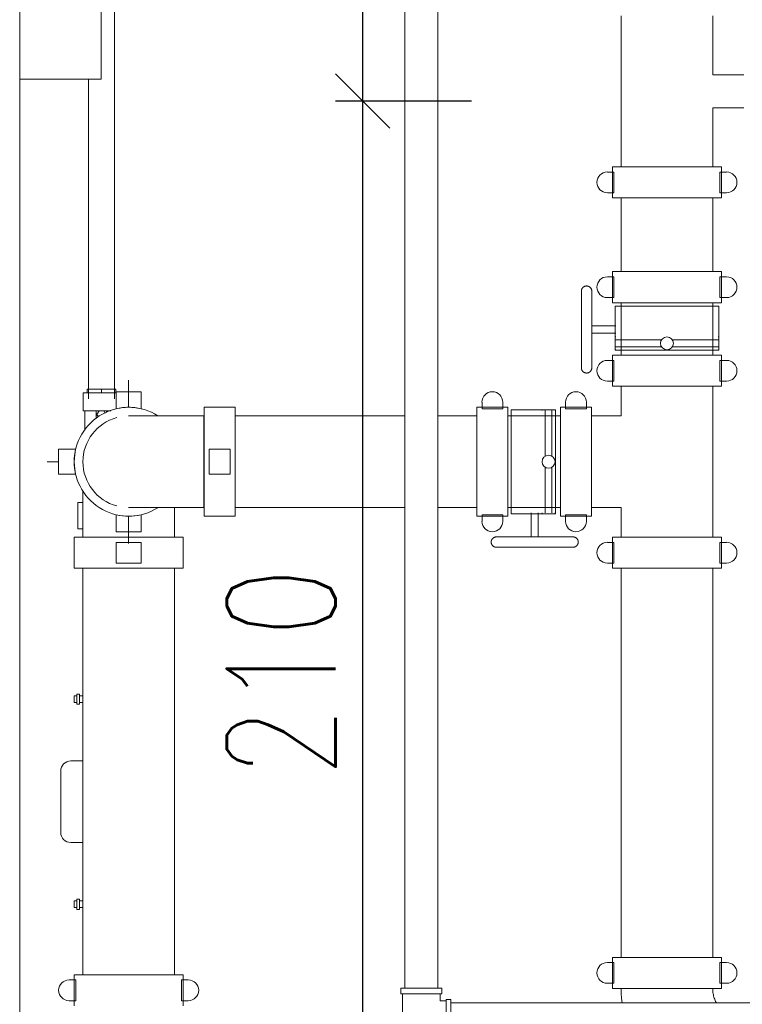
# Model space of a CAD drawing. Header units: millimetres. Extents: x -303 to 588072, y -379 to 357555.
# Tile 29 of 88: x 562755 to 562888, y 340239 to 340420. Entities that reach past the tile are written whole.
import ezdxf

# ---------------------------------------------------------------- set-up
doc = ezdxf.new("R2010")
doc.units = ezdxf.units.MM
doc.header["$LTSCALE"] = 0.15
doc.header["$MEASUREMENT"] = 0
doc.header["$PDSIZE"] = -5
for name, color, linetype in [('2_słupy.ISTN', 7, 'Continuous'), ('3_pompownia.K_IR', 7, 'Continuous'), ('RFD_3', 4, 'Continuous'), ('RFD_5', 8, 'Continuous'), ('RFD_5 @ 10', 8, 'Continuous')]:
    doc.layers.add(name, color=color, linetype=linetype)
doc.styles.get("Standard").update_dxf_attribs({"font": 'simplex.shx', "width": 0.75})
doc.dimstyles.new('opis 1.1', dxfattribs={"dimscale": 0, "dimtxt": 2, "dimasz": 1, "dimexe": 0.5, "dimexo": 1, "dimgap": 0, "dimtad": 0, "dimdec": 1, "dimrnd": 0.5, "dimdsep": 46, "dimtxsty": 'Standard', "dimblk1": 'OBLIQUE', "dimblk2": 'OBLIQUE', "dimsah": 1, "dimcen": 1, "dimdle": 0.5, "dimclrd": 256, "dimclre": 256, "dimclrt": 4, "dimadec": 0, "dimazin": 2, "dimtm": 1e-09, "dimtfac": 0.75, "dimtdec": 1, "dimtmove": 0, "dimatfit": 3, "dimfxl": 0, "dimtvp": 0.75, "dimtolj": 1, "dimtzin": 0, "dimlwd": -1, "dimlwe": -1, "dimarcsym": 0})

# ---------------------------------------------------------------- blocks, each defined once
blk = doc.blocks.new('rfrefrffff')
at = {"layer": '2_słupy.ISTN', "color": 252, "linetype": 'Continuous', "lineweight": 0, "flags": 128}
blk.add_lwpolyline([(562754.7, 339962.88), (562754.7, 340522.88)], dxfattribs=at)
at = {"layer": '3_pompownia.K_IR', "color": 254, "linetype": 'Continuous', "lineweight": 15}
for p, q in [((562772.14, 340349.96), (562772.14, 340534.69)), ((562754.7, 340448.7), (562754.7, 340408.7)), ((562769.7, 340408.7), (562769.7, 340448.7)), ((562825.53, 340440.03), (562825.53, 340241.63)), ((562831.56, 340241.63), (562831.56, 340440.03)), ((562865.27, 340420.34), (562865.27, 340392.6)), ((562882.1, 340409.49), (562882.1, 340420.34)), ((562754.7, 340408.7), (562769.7, 340408.7)), ((562767.32, 340408.7), (562767.32, 340349.96)), ((562887.81, 340409.49), (562882.1, 340409.49)), ((562882.1, 340392.6), (562882.1, 340403.46)), ((562882.1, 340403.46), (562887.81, 340403.46)), ((562863.68, 340392.6), (562863.68, 340386.89)), ((562863.68, 340392.6), (562883.69, 340392.6)), ((562883.69, 340386.89), (562883.69, 340392.6)), ((562863.94, 340391.65), (562862.73, 340391.65)), ((562863.94, 340387.84), (562863.94, 340391.65)), ((562884.65, 340391.65), (562883.43, 340391.65)), ((562883.43, 340391.65), (562883.43, 340387.84)), ((562862.73, 340387.84), (562863.94, 340387.84)), ((562883.69, 340386.89), (562863.68, 340386.89)), ((562865.27, 340386.89), (562865.27, 340373.34)), ((562882.1, 340373.34), (562882.1, 340386.89)), ((562883.43, 340387.84), (562884.65, 340387.84)), ((562863.94, 340372.39), (562862.73, 340372.39)), ((562863.68, 340373.34), (562863.68, 340367.63)), ((562863.68, 340373.34), (562883.69, 340373.34)), ((562863.94, 340368.58), (562863.94, 340372.39)), ((562884.65, 340372.39), (562883.43, 340372.39)), ((562883.43, 340372.39), (562883.43, 340368.58)), ((562883.69, 340367.63), (562883.69, 340373.34)), ((562862.73, 340368.58), (562863.94, 340368.58)), ((562883.43, 340368.58), (562884.65, 340368.58)), ((562883.69, 340367.63), (562863.68, 340367.63)), ((562864.14, 340367.02), (562864.14, 340360.79)), ((562873.69, 340367.02), (562864.14, 340367.02)), ((562865.27, 340367.63), (562865.27, 340357.97)), ((562883.24, 340367.02), (562873.69, 340367.02)), ((562882.1, 340357.97), (562882.1, 340367.63)), ((562883.24, 340360.79), (562883.24, 340367.02)), ((562864.28, 340363.35), (562859.87, 340363.35)), ((562859.87, 340362.05), (562864.28, 340362.05)), ((562864.28, 340361.35), (562864.14, 340361.35)), ((562864.14, 340358.97), (562864.14, 340361.35)), ((562883.24, 340361.35), (562883.09, 340361.35)), ((562883.24, 340361.35), (562883.24, 340358.97)), ((562864.14, 340359.52), (562864.14, 340358.89)), ((562872.68, 340360.79), (562864.28, 340360.79)), ((562872.67, 340359.52), (562864.28, 340359.52)), ((562883.09, 340360.79), (562874.71, 340360.79)), ((562883.09, 340359.52), (562874.71, 340359.52)), ((562883.24, 340358.89), (562883.24, 340359.52)), ((562863.68, 340357.97), (562863.68, 340352.26)), ((562883.69, 340357.97), (562863.68, 340357.97)), ((562864.14, 340358.97), (562864.28, 340358.97)), ((562873.69, 340358.89), (562864.14, 340358.89)), ((562883.24, 340358.89), (562873.69, 340358.89)), ((562883.09, 340358.97), (562883.24, 340358.97)), ((562883.69, 340352.26), (562883.69, 340357.97)), ((562863.94, 340357.02), (562862.73, 340357.02)), ((562863.94, 340353.21), (562863.94, 340357.02)), ((562884.65, 340357.02), (562883.43, 340357.02)), ((562883.43, 340357.02), (562883.43, 340353.21)), ((562774.73, 340348.4), (562774.73, 340353.39)), ((562862.73, 340353.21), (562863.94, 340353.21)), ((562863.68, 340352.26), (562883.69, 340352.26)), ((562865.27, 340352.26), (562865.27, 340346.81)), ((562882.1, 340324.52), (562882.1, 340352.26)), ((562883.43, 340353.21), (562884.65, 340353.21)), ((562766.36, 340351.08), (562766.36, 340347.78)), ((562769.73, 340351.08), (562766.36, 340351.08)), ((562767.1, 340351.72), (562769.73, 340351.72)), ((562767.1, 340351.08), (562767.1, 340351.72)), ((562769.73, 340351.72), (562772.36, 340351.72)), ((562769.73, 340351.72), (562769.73, 340351.08)), ((562772.47, 340351.08), (562769.73, 340351.08)), ((562772.36, 340351.72), (562772.36, 340351.08)), ((562777.02, 340351.26), (562772.44, 340351.26)), ((562772.44, 340351.26), (562772.44, 340349.35)), ((562777.02, 340349.35), (562777.02, 340351.26)), ((562772.44, 340348.13), (562772.44, 340349.35)), ((562777.02, 340349.35), (562777.02, 340348.13)), ((562839.69, 340349.35), (562839.69, 340348.13)), ((562843.5, 340348.13), (562843.5, 340349.35)), ((562855.06, 340349.35), (562855.06, 340348.13)), ((562858.87, 340348.13), (562858.87, 340349.35)), ((562766.36, 340347.78), (562768.77, 340347.78)), ((562766.68, 340347.78), (562766.68, 340344.24)), ((562768.78, 340346.33), (562768.78, 340347.78)), ((562769.32, 340347.78), (562768.78, 340347.78)), ((562769.32, 340347.78), (562768.9, 340347.07)), ((562768.9, 340347.07), (562769.16, 340346.63)), ((562770.14, 340347.78), (562769.32, 340347.78)), ((562770.4, 340347.34), (562770.14, 340347.78)), ((562770.68, 340347.78), (562770.14, 340347.78)), ((562770.68, 340347.78), (562770.68, 340347.45)), ((562770.69, 340347.78), (562771.43, 340347.78)), ((562773.1, 340348.18), (562773.1, 340348.25)), ((562788.57, 340346.81), (562788.57, 340338.39)), ((562788.57, 340338.39), (562788.57, 340346.81)), ((562794.31, 340348.4), (562788.6, 340348.4)), ((562788.6, 340348.4), (562788.6, 340338.39)), ((562794.31, 340338.39), (562794.31, 340348.4)), ((562825.53, 340346.81), (562794.31, 340346.81)), ((562838.74, 340346.81), (562831.56, 340346.81)), ((562844.45, 340348.4), (562838.74, 340348.4)), ((562838.74, 340328.38), (562838.74, 340348.4)), ((562839.69, 340348.13), (562843.5, 340348.13)), ((562844.45, 340348.4), (562844.45, 340328.38)), ((562854.1, 340346.81), (562844.45, 340346.81)), ((562851.28, 340347.94), (562845.06, 340347.94)), ((562845.06, 340347.94), (562845.06, 340338.39)), ((562850.73, 340347.94), (562850.73, 340347.8)), ((562850.73, 340347.94), (562853.11, 340347.94)), ((562851.28, 340347.8), (562851.28, 340339.41)), ((562853.19, 340347.94), (562852.55, 340347.94)), ((562852.55, 340347.8), (562852.55, 340339.41)), ((562853.11, 340347.8), (562853.11, 340347.94)), ((562853.19, 340347.94), (562853.19, 340338.39)), ((562859.82, 340348.4), (562854.1, 340348.4)), ((562854.1, 340348.4), (562854.1, 340328.38)), ((562855.06, 340348.13), (562858.87, 340348.13)), ((562859.82, 340328.38), (562859.82, 340348.4)), ((562865.27, 340346.81), (562859.82, 340346.81)), ((562761.86, 340340.68), (562761.86, 340336.11)), ((562763.77, 340340.68), (562761.86, 340340.68)), ((562763.77, 340340.68), (562764.99, 340340.68)), ((562789.55, 340340.68), (562789.55, 340336.11)), ((562793.36, 340340.68), (562789.55, 340340.68)), ((562793.36, 340336.11), (562793.36, 340340.68)), ((562759.73, 340338.39), (562761.86, 340338.39)), ((562788.57, 340338.39), (562788.57, 340329.98)), ((562788.57, 340329.98), (562788.57, 340338.39)), ((562788.6, 340338.39), (562788.6, 340328.38)), ((562794.31, 340328.38), (562794.31, 340338.39)), ((562845.06, 340338.39), (562845.06, 340328.84)), ((562853.19, 340338.39), (562853.19, 340328.84)), ((562761.86, 340336.11), (562763.77, 340336.11)), ((562764.99, 340336.11), (562763.77, 340336.11)), ((562789.55, 340336.11), (562793.36, 340336.11)), ((562851.28, 340337.38), (562851.28, 340328.99)), ((562852.55, 340337.37), (562852.55, 340328.99)), ((562765.4, 340330.88), (562765.4, 340326.08)), ((562766.29, 340330.88), (562765.4, 340330.88)), ((562772.44, 340327.43), (562772.44, 340328.65)), ((562777.02, 340328.65), (562777.02, 340327.43)), ((562794.31, 340329.98), (562825.53, 340329.98)), ((562831.56, 340329.98), (562838.74, 340329.98)), ((562843.5, 340328.65), (562839.69, 340328.65)), ((562839.69, 340328.65), (562839.69, 340327.43)), ((562843.5, 340327.43), (562843.5, 340328.65)), ((562844.45, 340329.98), (562854.1, 340329.98)), ((562845.06, 340328.84), (562851.28, 340328.84)), ((562848.73, 340328.99), (562848.73, 340324.57)), ((562850.03, 340324.57), (562850.03, 340328.99)), ((562850.73, 340328.99), (562850.73, 340328.84)), ((562853.11, 340328.84), (562850.73, 340328.84)), ((562852.55, 340328.84), (562853.19, 340328.84)), ((562853.11, 340328.84), (562853.11, 340328.99)), ((562858.87, 340328.65), (562855.06, 340328.65)), ((562855.06, 340328.65), (562855.06, 340327.43)), ((562858.87, 340327.43), (562858.87, 340328.65)), ((562859.82, 340329.98), (562865.27, 340329.98)), ((562865.27, 340329.98), (562865.27, 340324.52)), ((562772.44, 340327.43), (562772.44, 340325.53)), ((562774.73, 340323.39), (562774.73, 340328.38)), ((562777.02, 340325.53), (562777.02, 340327.43)), ((562788.6, 340328.38), (562794.31, 340328.38)), ((562838.74, 340328.38), (562844.45, 340328.38)), ((562854.1, 340328.38), (562859.82, 340328.38)), ((562765.4, 340326.08), (562766.29, 340326.08)), ((562772.44, 340325.53), (562777.02, 340325.53)), ((562764.72, 340324.52), (562764.72, 340318.81)), ((562774.73, 340324.52), (562764.72, 340324.52)), ((562774.73, 340324.55), (562766.32, 340324.55)), ((562766.32, 340324.55), (562774.73, 340324.55)), ((562777.02, 340323.57), (562772.44, 340323.57)), ((562772.44, 340323.57), (562772.44, 340319.76)), ((562783.14, 340324.55), (562774.73, 340324.55)), ((562774.73, 340324.55), (562783.14, 340324.55)), ((562784.74, 340324.52), (562774.73, 340324.52)), ((562777.02, 340319.76), (562777.02, 340323.57)), ((562784.74, 340318.81), (562784.74, 340324.52)), ((562863.94, 340323.57), (562862.73, 340323.57)), ((562863.68, 340324.52), (562863.68, 340318.81)), ((562883.69, 340324.52), (562863.68, 340324.52)), ((562863.94, 340319.76), (562863.94, 340323.57)), ((562884.65, 340323.57), (562883.43, 340323.57)), ((562883.43, 340323.57), (562883.43, 340319.76)), ((562883.69, 340318.81), (562883.69, 340324.52)), ((562772.44, 340319.76), (562777.02, 340319.76)), ((562862.73, 340319.76), (562863.94, 340319.76)), ((562883.43, 340319.76), (562884.65, 340319.76)), ((562764.72, 340318.81), (562774.73, 340318.81)), ((562766.31, 340318.81), (562766.31, 340244.09)), ((562774.73, 340318.81), (562784.74, 340318.81)), ((562783.14, 340244.09), (562783.14, 340318.81)), ((562863.68, 340318.81), (562883.69, 340318.81)), ((562865.27, 340318.81), (562865.27, 340247.27)), ((562882.1, 340247.27), (562882.1, 340318.81)), ((562765.2, 340295.37), (562764.73, 340295.37)), ((562764.73, 340295.37), (562764.73, 340294.74)), ((562764.73, 340294.74), (562764.73, 340294.12)), ((562765.2, 340295.68), (562765.2, 340293.8)), ((562765.67, 340295.68), (562765.2, 340295.68)), ((562765.67, 340293.8), (562765.67, 340295.68)), ((562766.31, 340295.37), (562765.67, 340295.37)), ((562764.73, 340294.12), (562765.2, 340294.12)), ((562765.2, 340293.8), (562765.67, 340293.8)), ((562765.67, 340294.12), (562766.31, 340294.12)), ((562766.31, 340283.39), (562764.1, 340283.39)), ((562762.23, 340281.52), (562762.23, 340270.27)), ((562764.1, 340268.39), (562766.31, 340268.39)), ((562765.2, 340257.98), (562765.2, 340256.1)), ((562765.67, 340257.98), (562765.2, 340257.98)), ((562765.67, 340256.1), (562765.67, 340257.98)), ((562765.2, 340257.67), (562764.73, 340257.67)), ((562764.73, 340257.67), (562764.73, 340257.04)), ((562764.73, 340257.04), (562764.73, 340256.42)), ((562764.73, 340256.42), (562765.2, 340256.42)), ((562766.31, 340257.67), (562765.67, 340257.67)), ((562765.67, 340256.42), (562766.31, 340256.42)), ((562765.2, 340256.1), (562765.67, 340256.1)), ((562863.68, 340247.27), (562863.68, 340241.56)), ((562883.69, 340247.27), (562863.68, 340247.27)), ((562883.69, 340241.56), (562883.69, 340247.27)), ((562863.94, 340246.32), (562862.73, 340246.32)), ((562863.94, 340242.51), (562863.94, 340246.32)), ((562884.65, 340246.32), (562883.43, 340246.32)), ((562883.43, 340246.32), (562883.43, 340242.51)), ((562764.72, 340244.09), (562764.72, 340238.37)), ((562764.72, 340244.09), (562784.74, 340244.09)), ((562784.74, 340238.37), (562784.74, 340244.09)), ((562764.99, 340243.13), (562763.77, 340243.13)), ((562764.99, 340239.32), (562764.99, 340243.13)), ((562785.69, 340243.13), (562784.47, 340243.13)), ((562784.47, 340243.13), (562784.47, 340239.32)), ((562862.73, 340242.51), (562863.94, 340242.51)), ((562883.43, 340242.51), (562884.65, 340242.51)), ((562824.78, 340241.63), (562824.78, 340240.56)), ((562832.31, 340241.63), (562824.78, 340241.63)), ((562824.78, 340240.56), (562832.31, 340240.56)), ((562825.09, 340240.56), (562825.09, 340236.83)), ((562832, 340239.31), (562832, 340240.56)), ((562832.31, 340240.56), (562832.31, 340241.63)), ((562863.68, 340241.56), (562883.69, 340241.56)), ((562865.27, 340241.53), (562873.69, 340241.53)), ((562873.69, 340241.53), (562865.27, 340241.53)), ((562873.69, 340241.53), (562882.1, 340241.53)), ((562882.1, 340241.53), (562873.69, 340241.53)), ((562763.77, 340239.32), (562764.99, 340239.32)), ((562784.47, 340239.32), (562785.69, 340239.32)), ((562833.08, 340239.31), (562832, 340239.31)), ((562833.95, 340239.56), (562833.08, 340239.56)), ((562833.08, 340239.56), (562833.08, 340234.09)), ((562833.95, 340234.09), (562833.95, 340239.56)), ((562901.1, 340238.94), (562833.95, 340238.94))]:
    blk.add_line(p, q, dxfattribs=at)
at = {"layer": '3_pompownia.K_IR', "color": 254, "linetype": 'Continuous', "lineweight": 15, "flags": 128}
for points in [[(562857.96, 340369.75), (562857.96, 340369.79), (562857.97, 340369.82), (562857.97, 340369.86), (562857.98, 340369.9), (562857.98, 340369.94), (562857.99, 340369.97), (562858, 340370.01), (562858.01, 340370.05), (562858.03, 340370.08), (562858.04, 340370.12), (562858.05, 340370.15), (562858.07, 340370.19), (562858.09, 340370.22), (562858.11, 340370.25), (562858.13, 340370.29), (562858.15, 340370.32), (562858.18, 340370.35), (562858.2, 340370.38), (562858.23, 340370.4), (562858.25, 340370.43), (562858.28, 340370.46), (562858.31, 340370.48), (562858.34, 340370.51), (562858.37, 340370.53), (562858.4, 340370.55), (562858.43, 340370.57), (562858.47, 340370.59), (562858.5, 340370.61), (562858.54, 340370.62), (562858.57, 340370.64), (562858.61, 340370.65), (562858.64, 340370.66), (562858.68, 340370.67), (562858.72, 340370.68), (562858.75, 340370.69), (562858.79, 340370.69), (562858.83, 340370.7), (562858.87, 340370.7), (562858.91, 340370.7), (562858.94, 340370.7), (562858.98, 340370.7), (562859.02, 340370.69), (562859.06, 340370.69), (562859.1, 340370.68), (562859.13, 340370.68), (562859.17, 340370.67), (562859.21, 340370.66), (562859.24, 340370.64), (562859.28, 340370.63), (562859.31, 340370.61), (562859.35, 340370.6), (562859.38, 340370.58), (562859.41, 340370.56), (562859.45, 340370.54), (562859.48, 340370.52), (562859.51, 340370.49), (562859.54, 340370.47), (562859.57, 340370.45), (562859.59, 340370.42), (562859.62, 340370.39), (562859.64, 340370.36), (562859.67, 340370.33), (562859.69, 340370.3), (562859.71, 340370.27), (562859.73, 340370.24), (562859.75, 340370.21), (562859.77, 340370.17), (562859.79, 340370.14), (562859.8, 340370.1), (562859.81, 340370.07), (562859.83, 340370.03), (562859.84, 340369.99), (562859.85, 340369.96), (562859.85, 340369.92), (562859.86, 340369.88), (562859.86, 340369.84), (562859.87, 340369.81), (562859.87, 340369.77), (562859.87, 340369.75)], [(562857.96, 340369.75), (562857.96, 340369.74), (562857.96, 340369.73), (562857.96, 340369.7), (562857.96, 340369.66), (562857.96, 340369.61), (562857.96, 340369.55), (562857.96, 340369.47), (562857.96, 340369.39), (562857.96, 340369.3), (562857.96, 340369.19), (562857.96, 340369.08), (562857.96, 340368.95), (562857.96, 340368.82), (562857.96, 340368.67), (562857.96, 340368.52), (562857.96, 340368.35), (562857.96, 340368.18), (562857.96, 340368), (562857.96, 340367.81), (562857.96, 340367.61), (562857.96, 340367.4), (562857.96, 340367.19), (562857.96, 340366.97), (562857.96, 340366.74), (562857.96, 340366.51), (562857.96, 340366.27), (562857.96, 340366.02), (562857.96, 340365.77), (562857.96, 340365.51), (562857.96, 340365.25), (562857.96, 340364.99), (562857.96, 340364.72), (562857.96, 340364.45), (562857.96, 340364.17), (562857.96, 340363.9), (562857.96, 340363.62), (562857.96, 340363.34), (562857.96, 340363.06), (562857.96, 340362.78), (562857.96, 340362.7)], [(562857.96, 340363.97), (562857.96, 340364.1), (562857.96, 340364.37), (562857.96, 340364.65), (562857.96, 340364.92), (562857.96, 340365.18), (562857.96, 340365.44), (562857.96, 340365.7), (562857.96, 340365.95), (562857.96, 340366.2), (562857.96, 340366.44), (562857.96, 340366.68), (562857.96, 340366.91), (562857.96, 340367.13), (562857.96, 340367.35), (562857.96, 340367.56), (562857.96, 340367.76), (562857.96, 340367.95), (562857.96, 340368.13), (562857.96, 340368.31), (562857.96, 340368.47), (562857.96, 340368.63), (562857.96, 340368.78), (562857.96, 340368.92), (562857.96, 340369.04), (562857.96, 340369.16), (562857.96, 340369.27), (562857.96, 340369.37), (562857.96, 340369.45), (562857.96, 340369.53), (562857.96, 340369.59), (562857.96, 340369.65), (562857.96, 340369.69), (562857.96, 340369.72), (562857.96, 340369.74), (562857.96, 340369.75)], [(562859.87, 340369.75), (562859.87, 340369.74), (562859.87, 340369.73), (562859.87, 340369.7), (562859.87, 340369.66), (562859.87, 340369.61), (562859.87, 340369.55), (562859.87, 340369.47), (562859.87, 340369.39), (562859.87, 340369.3), (562859.87, 340369.19), (562859.87, 340369.08), (562859.87, 340368.95), (562859.87, 340368.82), (562859.87, 340368.67), (562859.87, 340368.52), (562859.87, 340368.35), (562859.87, 340368.18), (562859.87, 340368), (562859.87, 340367.81), (562859.87, 340367.61), (562859.87, 340367.4), (562859.87, 340367.19), (562859.87, 340366.97), (562859.87, 340366.74), (562859.87, 340366.51), (562859.87, 340366.27), (562859.87, 340366.02), (562859.87, 340365.77), (562859.87, 340365.51), (562859.87, 340365.25), (562859.87, 340364.99), (562859.87, 340364.72), (562859.87, 340364.45), (562859.87, 340364.17), (562859.87, 340363.97)], [(562859.87, 340362.7), (562859.87, 340362.98), (562859.87, 340363.26), (562859.87, 340363.54), (562859.87, 340363.82), (562859.87, 340364.1), (562859.87, 340364.37), (562859.87, 340364.65), (562859.87, 340364.92), (562859.87, 340365.18), (562859.87, 340365.44), (562859.87, 340365.7), (562859.87, 340365.95), (562859.87, 340366.2), (562859.87, 340366.44), (562859.87, 340366.68), (562859.87, 340366.91), (562859.87, 340367.13), (562859.87, 340367.35), (562859.87, 340367.56), (562859.87, 340367.76), (562859.87, 340367.95), (562859.87, 340368.13), (562859.87, 340368.31), (562859.87, 340368.47), (562859.87, 340368.63), (562859.87, 340368.78), (562859.87, 340368.92), (562859.87, 340369.04), (562859.87, 340369.16), (562859.87, 340369.27), (562859.87, 340369.37), (562859.87, 340369.45), (562859.87, 340369.53), (562859.87, 340369.59), (562859.87, 340369.65), (562859.87, 340369.69), (562859.87, 340369.72), (562859.87, 340369.74), (562859.87, 340369.75)], [(562857.96, 340362.7), (562857.96, 340362.42), (562857.96, 340362.14), (562857.96, 340361.86), (562857.96, 340361.58), (562857.96, 340361.3), (562857.96, 340361.02), (562857.96, 340360.75), (562857.96, 340360.48), (562857.96, 340360.22), (562857.96, 340359.95), (562857.96, 340359.7), (562857.96, 340359.44), (562857.96, 340359.2), (562857.96, 340358.96), (562857.96, 340358.72), (562857.96, 340358.49), (562857.96, 340358.27), (562857.96, 340358.05), (562857.96, 340357.84), (562857.96, 340357.64), (562857.96, 340357.45), (562857.96, 340357.27), (562857.96, 340357.09), (562857.96, 340356.93), (562857.96, 340356.77), (562857.96, 340356.62), (562857.96, 340356.48), (562857.96, 340356.35), (562857.96, 340356.24), (562857.96, 340356.13), (562857.96, 340356.03), (562857.96, 340355.95), (562857.96, 340355.87), (562857.96, 340355.81), (562857.96, 340355.75), (562857.96, 340355.71), (562857.96, 340355.68), (562857.96, 340355.66), (562857.96, 340355.65)], [(562857.96, 340355.65), (562857.96, 340355.66), (562857.96, 340355.67), (562857.96, 340355.7), (562857.96, 340355.74), (562857.96, 340355.79), (562857.96, 340355.85), (562857.96, 340355.93), (562857.96, 340356.01), (562857.96, 340356.1), (562857.96, 340356.21), (562857.96, 340356.32), (562857.96, 340356.45), (562857.96, 340356.58), (562857.96, 340356.73), (562857.96, 340356.88), (562857.96, 340357.05), (562857.96, 340357.22), (562857.96, 340357.4), (562857.96, 340357.59), (562857.96, 340357.79), (562857.96, 340357.99), (562857.96, 340358.21), (562857.96, 340358.43), (562857.96, 340358.66), (562857.96, 340358.89), (562857.96, 340359.13), (562857.96, 340359.38), (562857.96, 340359.63), (562857.96, 340359.88), (562857.96, 340360.15), (562857.96, 340360.41), (562857.96, 340360.68), (562857.96, 340360.95), (562857.96, 340361.22), (562857.96, 340361.43)], [(562859.87, 340355.65), (562859.87, 340355.66), (562859.87, 340355.67), (562859.87, 340355.7), (562859.87, 340355.74), (562859.87, 340355.79), (562859.87, 340355.85), (562859.87, 340355.93), (562859.87, 340356.01), (562859.87, 340356.1), (562859.87, 340356.21), (562859.87, 340356.32), (562859.87, 340356.45), (562859.87, 340356.58), (562859.87, 340356.73), (562859.87, 340356.88), (562859.87, 340357.05), (562859.87, 340357.22), (562859.87, 340357.4), (562859.87, 340357.59), (562859.87, 340357.79), (562859.87, 340357.99), (562859.87, 340358.21), (562859.87, 340358.43), (562859.87, 340358.66), (562859.87, 340358.89), (562859.87, 340359.13), (562859.87, 340359.38), (562859.87, 340359.63), (562859.87, 340359.88), (562859.87, 340360.15), (562859.87, 340360.41), (562859.87, 340360.68), (562859.87, 340360.95), (562859.87, 340361.22), (562859.87, 340361.5), (562859.87, 340361.78), (562859.87, 340362.06), (562859.87, 340362.34), (562859.87, 340362.62), (562859.87, 340362.7)], [(562859.87, 340361.43), (562859.87, 340361.3), (562859.87, 340361.02), (562859.87, 340360.75), (562859.87, 340360.48), (562859.87, 340360.22), (562859.87, 340359.95), (562859.87, 340359.7), (562859.87, 340359.44), (562859.87, 340359.2), (562859.87, 340358.96), (562859.87, 340358.72), (562859.87, 340358.49), (562859.87, 340358.27), (562859.87, 340358.05), (562859.87, 340357.84), (562859.87, 340357.64), (562859.87, 340357.45), (562859.87, 340357.27), (562859.87, 340357.09), (562859.87, 340356.93), (562859.87, 340356.77), (562859.87, 340356.62), (562859.87, 340356.48), (562859.87, 340356.35), (562859.87, 340356.24), (562859.87, 340356.13), (562859.87, 340356.03), (562859.87, 340355.95), (562859.87, 340355.87), (562859.87, 340355.81), (562859.87, 340355.75), (562859.87, 340355.71), (562859.87, 340355.68), (562859.87, 340355.66), (562859.87, 340355.65)], [(562859.87, 340355.65), (562859.87, 340355.61), (562859.87, 340355.57), (562859.86, 340355.54), (562859.86, 340355.5), (562859.85, 340355.46), (562859.84, 340355.42), (562859.83, 340355.39), (562859.82, 340355.35), (562859.81, 340355.32), (562859.79, 340355.28), (562859.78, 340355.25), (562859.76, 340355.21), (562859.74, 340355.18), (562859.72, 340355.14), (562859.7, 340355.11), (562859.68, 340355.08), (562859.66, 340355.05), (562859.63, 340355.02), (562859.61, 340354.99), (562859.58, 340354.97), (562859.55, 340354.94), (562859.52, 340354.92), (562859.49, 340354.89), (562859.46, 340354.87), (562859.43, 340354.85), (562859.4, 340354.83), (562859.37, 340354.81), (562859.33, 340354.79), (562859.3, 340354.78), (562859.26, 340354.76), (562859.23, 340354.75), (562859.19, 340354.74), (562859.15, 340354.73), (562859.12, 340354.72), (562859.08, 340354.71), (562859.04, 340354.71), (562859, 340354.7), (562858.97, 340354.7), (562858.93, 340354.7), (562858.89, 340354.7), (562858.85, 340354.7), (562858.81, 340354.7), (562858.78, 340354.71), (562858.74, 340354.72), (562858.7, 340354.72), (562858.66, 340354.73), (562858.63, 340354.74), (562858.59, 340354.76), (562858.56, 340354.77), (562858.52, 340354.78), (562858.49, 340354.8), (562858.45, 340354.82), (562858.42, 340354.84), (562858.39, 340354.86), (562858.36, 340354.88), (562858.33, 340354.9), (562858.3, 340354.93), (562858.27, 340354.95), (562858.24, 340354.98), (562858.21, 340355.01), (562858.19, 340355.04), (562858.17, 340355.07), (562858.14, 340355.1), (562858.12, 340355.13), (562858.1, 340355.16), (562858.08, 340355.19), (562858.06, 340355.23), (562858.05, 340355.26), (562858.03, 340355.3), (562858.02, 340355.33), (562858.01, 340355.37), (562858, 340355.4), (562857.99, 340355.44), (562857.98, 340355.48), (562857.97, 340355.52), (562857.97, 340355.55), (562857.97, 340355.59), (562857.96, 340355.63), (562857.96, 340355.65)], [(562788.57, 340346.81), (562788.02, 340346.81), (562787.47, 340346.81), (562786.92, 340346.81), (562786.37, 340346.81), (562785.82, 340346.81), (562785.28, 340346.81), (562784.75, 340346.81), (562784.22, 340346.81), (562783.7, 340346.81), (562783.18, 340346.81), (562782.68, 340346.81), (562782.18, 340346.81), (562781.69, 340346.81), (562781.22, 340346.81), (562780.76, 340346.81), (562780.31, 340346.81), (562779.87, 340346.81), (562779.44, 340346.81), (562779.04, 340346.81), (562778.64, 340346.81), (562778.26, 340346.81), (562777.9, 340346.81), (562777.56, 340346.81), (562777.23, 340346.81), (562776.92, 340346.81), (562776.63, 340346.81), (562776.36, 340346.81), (562776.11, 340346.81), (562775.88, 340346.81), (562775.67, 340346.81), (562775.48, 340346.81), (562775.31, 340346.81), (562775.16, 340346.81), (562775.04, 340346.81), (562774.93, 340346.81), (562774.85, 340346.81), (562774.79, 340346.81), (562774.75, 340346.81), (562774.73, 340346.81)], [(562766.32, 340324.55), (562766.32, 340325.1), (562766.32, 340325.65), (562766.32, 340326.21), (562766.32, 340326.75), (562766.32, 340327.3), (562766.32, 340327.84), (562766.32, 340328.37), (562766.32, 340328.9), (562766.32, 340329.43), (562766.32, 340329.94), (562766.32, 340330.44), (562766.32, 340330.94), (562766.32, 340331.43), (562766.32, 340331.9), (562766.32, 340332.36), (562766.32, 340332.82), (562766.32, 340333.06)], [(562774.73, 340329.98), (562774.74, 340329.98), (562774.77, 340329.98), (562774.83, 340329.98), (562774.91, 340329.98), (562775.01, 340329.98), (562775.13, 340329.98), (562775.27, 340329.98), (562775.43, 340329.98), (562775.62, 340329.98), (562775.82, 340329.98), (562776.05, 340329.98), (562776.29, 340329.98), (562776.56, 340329.98), (562776.84, 340329.98), (562777.15, 340329.98), (562777.47, 340329.98), (562777.81, 340329.98), (562778.17, 340329.98), (562778.54, 340329.98), (562778.93, 340329.98), (562779.33, 340329.98), (562779.75, 340329.98), (562780.19, 340329.98), (562780.63, 340329.98), (562781.09, 340329.98), (562781.56, 340329.98), (562782.05, 340329.98), (562782.54, 340329.98), (562783.04, 340329.98), (562783.56, 340329.98), (562784.08, 340329.98), (562784.6, 340329.98), (562785.14, 340329.98), (562785.68, 340329.98), (562786.22, 340329.98), (562786.77, 340329.98), (562787.32, 340329.98), (562787.87, 340329.98), (562788.42, 340329.98), (562788.57, 340329.98)], [(562783.14, 340329.98), (562783.14, 340329.56), (562783.14, 340329.04), (562783.14, 340328.52), (562783.14, 340327.98), (562783.14, 340327.45), (562783.14, 340326.9), (562783.14, 340326.35), (562783.14, 340325.8), (562783.14, 340325.25), (562783.14, 340324.7), (562783.14, 340324.55)], [(562842.33, 340322.67), (562842.29, 340322.67), (562842.25, 340322.67), (562842.22, 340322.68), (562842.18, 340322.68), (562842.14, 340322.69), (562842.1, 340322.7), (562842.07, 340322.71), (562842.03, 340322.72), (562841.99, 340322.73), (562841.96, 340322.74), (562841.92, 340322.76), (562841.89, 340322.78), (562841.86, 340322.79), (562841.82, 340322.81), (562841.79, 340322.84), (562841.76, 340322.86), (562841.73, 340322.88), (562841.7, 340322.91), (562841.67, 340322.93), (562841.65, 340322.96), (562841.62, 340322.99), (562841.6, 340323.01), (562841.57, 340323.04), (562841.55, 340323.08), (562841.53, 340323.11), (562841.51, 340323.14), (562841.49, 340323.17), (562841.47, 340323.21), (562841.46, 340323.24), (562841.44, 340323.28), (562841.43, 340323.31), (562841.42, 340323.35), (562841.41, 340323.39), (562841.4, 340323.42), (562841.39, 340323.46), (562841.39, 340323.5), (562841.38, 340323.54), (562841.38, 340323.57), (562841.38, 340323.61), (562841.38, 340323.65), (562841.38, 340323.69), (562841.38, 340323.73), (562841.39, 340323.76), (562841.4, 340323.8), (562841.4, 340323.84), (562841.41, 340323.87), (562841.42, 340323.91), (562841.44, 340323.95), (562841.45, 340323.98), (562841.46, 340324.02), (562841.48, 340324.05), (562841.5, 340324.09), (562841.52, 340324.12), (562841.54, 340324.15), (562841.56, 340324.18), (562841.58, 340324.21), (562841.61, 340324.24), (562841.63, 340324.27), (562841.66, 340324.3), (562841.69, 340324.32), (562841.72, 340324.35), (562841.75, 340324.37), (562841.78, 340324.4), (562841.81, 340324.42), (562841.84, 340324.44), (562841.87, 340324.46), (562841.91, 340324.47), (562841.94, 340324.49), (562841.98, 340324.51), (562842.01, 340324.52), (562842.05, 340324.53), (562842.08, 340324.54), (562842.12, 340324.55), (562842.16, 340324.56), (562842.2, 340324.56), (562842.23, 340324.57), (562842.27, 340324.57), (562842.31, 340324.57), (562842.33, 340324.57)], [(562842.33, 340324.57), (562842.34, 340324.57), (562842.35, 340324.57), (562842.38, 340324.57), (562842.42, 340324.57), (562842.47, 340324.57), (562842.53, 340324.57), (562842.61, 340324.57), (562842.69, 340324.57), (562842.78, 340324.57), (562842.89, 340324.57), (562843, 340324.57), (562843.13, 340324.57), (562843.26, 340324.57), (562843.41, 340324.57), (562843.56, 340324.57), (562843.73, 340324.57), (562843.9, 340324.57), (562844.08, 340324.57), (562844.27, 340324.57), (562844.47, 340324.57), (562844.67, 340324.57), (562844.89, 340324.57), (562845.11, 340324.57), (562845.34, 340324.57), (562845.57, 340324.57), (562845.81, 340324.57), (562846.06, 340324.57), (562846.31, 340324.57), (562846.56, 340324.57), (562846.82, 340324.57), (562847.09, 340324.57), (562847.36, 340324.57), (562847.63, 340324.57), (562847.9, 340324.57), (562848.11, 340324.57)], [(562849.38, 340324.57), (562849.1, 340324.57), (562848.82, 340324.57), (562848.54, 340324.57), (562848.26, 340324.57), (562847.98, 340324.57), (562847.7, 340324.57), (562847.43, 340324.57), (562847.16, 340324.57), (562846.9, 340324.57), (562846.63, 340324.57), (562846.38, 340324.57), (562846.12, 340324.57), (562845.88, 340324.57), (562845.63, 340324.57), (562845.4, 340324.57), (562845.17, 340324.57), (562844.95, 340324.57), (562844.73, 340324.57), (562844.52, 340324.57), (562844.32, 340324.57), (562844.13, 340324.57), (562843.95, 340324.57), (562843.77, 340324.57), (562843.6, 340324.57), (562843.45, 340324.57), (562843.3, 340324.57), (562843.16, 340324.57), (562843.03, 340324.57), (562842.92, 340324.57), (562842.81, 340324.57), (562842.71, 340324.57), (562842.63, 340324.57), (562842.55, 340324.57), (562842.49, 340324.57), (562842.43, 340324.57), (562842.39, 340324.57), (562842.36, 340324.57), (562842.34, 340324.57), (562842.33, 340324.57)], [(562856.43, 340324.57), (562856.42, 340324.57), (562856.4, 340324.57), (562856.38, 340324.57), (562856.34, 340324.57), (562856.29, 340324.57), (562856.23, 340324.57), (562856.15, 340324.57), (562856.07, 340324.57), (562855.98, 340324.57), (562855.87, 340324.57), (562855.76, 340324.57), (562855.63, 340324.57), (562855.5, 340324.57), (562855.35, 340324.57), (562855.2, 340324.57), (562855.03, 340324.57), (562854.86, 340324.57), (562854.68, 340324.57), (562854.49, 340324.57), (562854.29, 340324.57), (562854.08, 340324.57), (562853.87, 340324.57), (562853.65, 340324.57), (562853.42, 340324.57), (562853.19, 340324.57), (562852.95, 340324.57), (562852.7, 340324.57), (562852.45, 340324.57), (562852.19, 340324.57), (562851.93, 340324.57), (562851.67, 340324.57), (562851.4, 340324.57), (562851.13, 340324.57), (562850.85, 340324.57), (562850.58, 340324.57), (562850.3, 340324.57), (562850.02, 340324.57), (562849.74, 340324.57), (562849.46, 340324.57), (562849.38, 340324.57)], [(562850.65, 340324.57), (562850.78, 340324.57), (562851.05, 340324.57), (562851.33, 340324.57), (562851.6, 340324.57), (562851.86, 340324.57), (562852.12, 340324.57), (562852.38, 340324.57), (562852.63, 340324.57), (562852.88, 340324.57), (562853.12, 340324.57), (562853.36, 340324.57), (562853.59, 340324.57), (562853.81, 340324.57), (562854.03, 340324.57), (562854.23, 340324.57), (562854.44, 340324.57), (562854.63, 340324.57), (562854.81, 340324.57), (562854.99, 340324.57), (562855.15, 340324.57), (562855.31, 340324.57), (562855.46, 340324.57), (562855.6, 340324.57), (562855.72, 340324.57), (562855.84, 340324.57), (562855.95, 340324.57), (562856.05, 340324.57), (562856.13, 340324.57), (562856.21, 340324.57), (562856.27, 340324.57), (562856.32, 340324.57), (562856.37, 340324.57), (562856.4, 340324.57), (562856.42, 340324.57), (562856.43, 340324.57)], [(562856.43, 340324.57), (562856.47, 340324.57), (562856.5, 340324.57), (562856.54, 340324.57), (562856.58, 340324.56), (562856.62, 340324.55), (562856.65, 340324.55), (562856.69, 340324.54), (562856.73, 340324.53), (562856.76, 340324.51), (562856.8, 340324.5), (562856.83, 340324.48), (562856.87, 340324.47), (562856.9, 340324.45), (562856.93, 340324.43), (562856.97, 340324.41), (562857, 340324.39), (562857.03, 340324.36), (562857.06, 340324.34), (562857.08, 340324.31), (562857.11, 340324.29), (562857.14, 340324.26), (562857.16, 340324.23), (562857.19, 340324.2), (562857.21, 340324.17), (562857.23, 340324.14), (562857.25, 340324.1), (562857.27, 340324.07), (562857.28, 340324.04), (562857.3, 340324), (562857.32, 340323.97), (562857.33, 340323.93), (562857.34, 340323.89), (562857.35, 340323.86), (562857.36, 340323.82), (562857.37, 340323.78), (562857.37, 340323.75), (562857.38, 340323.71), (562857.38, 340323.67), (562857.38, 340323.63), (562857.38, 340323.59), (562857.38, 340323.56), (562857.37, 340323.52), (562857.37, 340323.48), (562857.36, 340323.44), (562857.36, 340323.41), (562857.35, 340323.37), (562857.33, 340323.33), (562857.32, 340323.3), (562857.31, 340323.26), (562857.29, 340323.23), (562857.28, 340323.19), (562857.26, 340323.16), (562857.24, 340323.12), (562857.22, 340323.09), (562857.2, 340323.06), (562857.17, 340323.03), (562857.15, 340323), (562857.12, 340322.97), (562857.1, 340322.95), (562857.07, 340322.92), (562857.04, 340322.89), (562857.01, 340322.87), (562856.98, 340322.85), (562856.95, 340322.83), (562856.92, 340322.81), (562856.89, 340322.79), (562856.85, 340322.77), (562856.82, 340322.75), (562856.78, 340322.74), (562856.75, 340322.72), (562856.71, 340322.71), (562856.67, 340322.7), (562856.64, 340322.69), (562856.6, 340322.68), (562856.56, 340322.68), (562856.52, 340322.67), (562856.49, 340322.67), (562856.45, 340322.67), (562856.43, 340322.67)], [(562842.33, 340322.67), (562842.34, 340322.67), (562842.35, 340322.67), (562842.38, 340322.67), (562842.42, 340322.67), (562842.47, 340322.67), (562842.53, 340322.67), (562842.61, 340322.67), (562842.69, 340322.67), (562842.78, 340322.67), (562842.89, 340322.67), (562843, 340322.67), (562843.13, 340322.67), (562843.26, 340322.67), (562843.41, 340322.67), (562843.56, 340322.67), (562843.73, 340322.67), (562843.9, 340322.67), (562844.08, 340322.67), (562844.27, 340322.67), (562844.47, 340322.67), (562844.67, 340322.67), (562844.89, 340322.67), (562845.11, 340322.67), (562845.34, 340322.67), (562845.57, 340322.67), (562845.81, 340322.67), (562846.06, 340322.67), (562846.31, 340322.67), (562846.56, 340322.67), (562846.82, 340322.67), (562847.09, 340322.67), (562847.36, 340322.67), (562847.63, 340322.67), (562847.9, 340322.67), (562848.18, 340322.67), (562848.46, 340322.67), (562848.74, 340322.67), (562849.02, 340322.67), (562849.3, 340322.67), (562849.38, 340322.67)], [(562848.11, 340322.67), (562847.98, 340322.67), (562847.7, 340322.67), (562847.43, 340322.67), (562847.16, 340322.67), (562846.9, 340322.67), (562846.63, 340322.67), (562846.38, 340322.67), (562846.12, 340322.67), (562845.88, 340322.67), (562845.63, 340322.67), (562845.4, 340322.67), (562845.17, 340322.67), (562844.95, 340322.67), (562844.73, 340322.67), (562844.52, 340322.67), (562844.32, 340322.67), (562844.13, 340322.67), (562843.95, 340322.67), (562843.77, 340322.67), (562843.6, 340322.67), (562843.45, 340322.67), (562843.3, 340322.67), (562843.16, 340322.67), (562843.03, 340322.67), (562842.92, 340322.67), (562842.81, 340322.67), (562842.71, 340322.67), (562842.63, 340322.67), (562842.55, 340322.67), (562842.49, 340322.67), (562842.43, 340322.67), (562842.39, 340322.67), (562842.36, 340322.67), (562842.34, 340322.67), (562842.33, 340322.67)], [(562849.38, 340322.67), (562849.66, 340322.67), (562849.94, 340322.67), (562850.22, 340322.67), (562850.5, 340322.67), (562850.78, 340322.67), (562851.05, 340322.67), (562851.33, 340322.67), (562851.6, 340322.67), (562851.86, 340322.67), (562852.12, 340322.67), (562852.38, 340322.67), (562852.63, 340322.67), (562852.88, 340322.67), (562853.12, 340322.67), (562853.36, 340322.67), (562853.59, 340322.67), (562853.81, 340322.67), (562854.03, 340322.67), (562854.23, 340322.67), (562854.44, 340322.67), (562854.63, 340322.67), (562854.81, 340322.67), (562854.99, 340322.67), (562855.15, 340322.67), (562855.31, 340322.67), (562855.46, 340322.67), (562855.6, 340322.67), (562855.72, 340322.67), (562855.84, 340322.67), (562855.95, 340322.67), (562856.05, 340322.67), (562856.13, 340322.67), (562856.21, 340322.67), (562856.27, 340322.67), (562856.32, 340322.67), (562856.37, 340322.67), (562856.4, 340322.67), (562856.42, 340322.67), (562856.43, 340322.67)], [(562856.43, 340322.67), (562856.42, 340322.67), (562856.4, 340322.67), (562856.38, 340322.67), (562856.34, 340322.67), (562856.29, 340322.67), (562856.23, 340322.67), (562856.15, 340322.67), (562856.07, 340322.67), (562855.98, 340322.67), (562855.87, 340322.67), (562855.76, 340322.67), (562855.63, 340322.67), (562855.5, 340322.67), (562855.35, 340322.67), (562855.2, 340322.67), (562855.03, 340322.67), (562854.86, 340322.67), (562854.68, 340322.67), (562854.49, 340322.67), (562854.29, 340322.67), (562854.08, 340322.67), (562853.87, 340322.67), (562853.65, 340322.67), (562853.42, 340322.67), (562853.19, 340322.67), (562852.95, 340322.67), (562852.7, 340322.67), (562852.45, 340322.67), (562852.19, 340322.67), (562851.93, 340322.67), (562851.67, 340322.67), (562851.4, 340322.67), (562851.13, 340322.67), (562850.85, 340322.67), (562850.65, 340322.67)], [(562865.27, 340241.53), (562865.29, 340240.64), (562865.34, 340239.76), (562865.43, 340238.94)], [(562882.74, 340238.98), (562882.64, 340239.17), (562882.55, 340239.37), (562882.47, 340239.57), (562882.39, 340239.77), (562882.33, 340239.98), (562882.27, 340240.19), (562882.22, 340240.4), (562882.18, 340240.61), (562882.15, 340240.83), (562882.12, 340241.04), (562882.11, 340241.26), (562882.1, 340241.48), (562882.1, 340241.53)]]:
    blk.add_lwpolyline(points, dxfattribs=at)
at = {"layer": '3_pompownia.K_IR', "color": 254, "linetype": 'Continuous', "lineweight": 15}
for centre, radius, start, end in [((562862.73, 340389.75), 1.91, 90, 270), ((562884.65, 340389.75), 1.91, 270, 90), ((562862.73, 340370.48), 1.91, 90, 270), ((562884.65, 340370.48), 1.91, 270, 90), ((562873.69, 340360.16), 1.19, 90, 270), ((562873.69, 340360.16), 1.19, 270, 90), ((562862.73, 340355.12), 1.91, 90, 270), ((562884.65, 340355.12), 1.91, 270, 90), ((562841.59, 340349.35), 1.91, 0, 180), ((562856.96, 340349.35), 1.91, 0, 180), ((562774.73, 340338.39), 10.01, 57.613, 180), ((562774.73, 340338.39), 10.01, 90, 103.2044), ((562774.73, 340338.39), 10.01, 76.7956, 90), ((562774.73, 340338.39), 8.41, 105, 180), ((562774.73, 340338.39), 8.41, 105, 180), ((562774.73, 340338.39), 10.01, 166.7956, 180), ((562851.92, 340338.39), 1.19, 0, 180), ((562774.73, 340338.39), 10.01, 180, 302.387), ((562774.73, 340338.39), 10.01, 180, 193.2044), ((562774.73, 340338.39), 8.41, 180, 255), ((562774.73, 340338.39), 8.41, 180, 255), ((562851.92, 340338.39), 1.19, 180, 0), ((562774.73, 340338.39), 10.01, 256.7956, 270), ((562774.73, 340338.39), 10.01, 270, 283.2044), ((562841.59, 340327.43), 1.91, 180, 0), ((562856.96, 340327.43), 1.91, 180, 0), ((562862.73, 340321.67), 1.91, 90, 270), ((562884.65, 340321.67), 1.91, 270, 90), ((562764.1, 340281.52), 1.87, 90, 180), ((562764.1, 340270.27), 1.87, 180, 270), ((562862.73, 340244.42), 1.91, 90, 270), ((562884.65, 340244.42), 1.91, 270, 90), ((562763.77, 340241.23), 1.91, 90, 270), ((562785.69, 340241.23), 1.91, 270, 90)]:
    blk.add_arc(centre, radius, start, end, dxfattribs=at)
blk = doc.blocks.new('_Oblique')
at = {"color": 0, "linetype": 'ByBlock', "lineweight": -2}
blk.add_line((-0.5, -0.5), (0.5, 0.5), dxfattribs=at)
blk = doc.blocks.new('*D1760')
at = {"layer": 'Defpoints', "color": 0, "lineweight": 80}
for p in [(562817.77, 340404.69), (562907.66, 340404.69), (562900.2, 340194.69)]:
    blk.add_point(p, dxfattribs=at)
at = {"layer": 'RFD_5'}
for p, q in [((562817.77, 340189.69), (562817.77, 340409.69)), ((562837.77, 340404.69), (562812.77, 340404.69)), ((562837.77, 340194.69), (562812.77, 340194.69))]:
    blk.add_line(p, q, dxfattribs=at)
at = {"layer": 'RFD_5', "xscale": 10, "yscale": 10, "zscale": 10}
for p, rotation in [((562817.77, 340404.69), 90), ((562817.77, 340194.69), 270)]:
    blk.add_blockref('_Oblique', p, dxfattribs=dict(at, rotation=rotation))
at = {"layer": 'RFD_5', "color": 4, "insert": (562802.77, 340299.69), "char_height": 20, "attachment_point": 5, "rotation": 90}
blk.add_mtext('\\A1;210', dxfattribs=at)
blk = doc.blocks.new('*D1761')
at = {"layer": 'Defpoints', "color": 0, "lineweight": 80}
for p in [(562817.77, 340464.94), (562976.92, 340464.94), (562907.66, 340404.69)]:
    blk.add_point(p, dxfattribs=at)
at = {"layer": 'RFD_5'}
for p, q in [((562817.77, 340399.69), (562817.77, 340469.94)), ((562837.77, 340464.94), (562812.77, 340464.94)), ((562837.77, 340404.69), (562812.77, 340404.69))]:
    blk.add_line(p, q, dxfattribs=at)
at = {"layer": 'RFD_5', "xscale": 10, "yscale": 10, "zscale": 10}
for p, rotation in [((562817.77, 340464.94), 90), ((562817.77, 340404.69), 270)]:
    blk.add_blockref('_Oblique', p, dxfattribs=dict(at, rotation=rotation))
at = {"layer": 'RFD_5', "color": 4, "insert": (562802.77, 340434.81), "char_height": 20, "attachment_point": 5, "rotation": 90}
blk.add_mtext('\\A1;60', dxfattribs=at)

msp = doc.modelspace()

# ---------------------------------------------------------------- block references
at = {"layer": 'RFD_3', "color": 3}
msp.add_blockref('rfrefrffff', (0, 0), dxfattribs=at)

# ---------------------------------------------------------------- dimensions: what is measured, and where the dimension line sits
at = {"layer": 'RFD_5 @ 10'}
for base, p1, p2, picture, middle in [((562817.7688, 340464.9356), (562907.6568, 340404.6915), (562976.9206, 340464.9356), '*D1761', (562802.7688, 340434.8136)), ((562817.77, 340404.69), (562900.2, 340194.69), (562907.66, 340404.69), '*D1760', (562802.77, 340299.69))]:
    dim = msp.add_linear_dim(base=base, p1=p1, p2=p2, angle=90, dimstyle='opis 1.1', override={"dimscale": 0, "dimblk1": 'Oblique', "dimblk2": 'Oblique', "dimtmove": 1}, dxfattribs=at)
    dim.commit()
    dim.dimension.update_dxf_attribs({"geometry": picture, "text_midpoint": middle})

doc.saveas('drawing.dxf')
